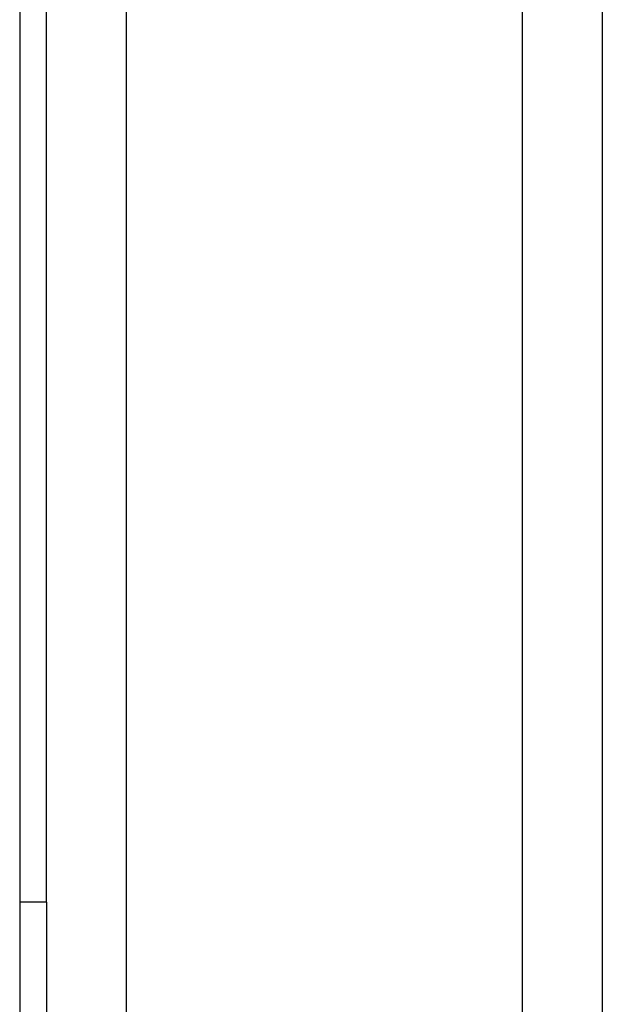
# Model space of a CAD drawing. Header units: inches. Extents: x 6 to 216, y 11 to 118.
# Tile 193 of 212: x 102.211 to 102.604, y 50.487 to 51.151. Entities that reach past the tile are written whole.
import ezdxf

# ---------------------------------------------------------------- set-up
doc = ezdxf.new("R2010")
doc.units = ezdxf.units.IN
doc.header["$MEASUREMENT"] = 0
doc.layers.add('Visible Edges(ANSI)', color=7, linetype='Continuous', lineweight=25)
doc.layers.add('Visible Tangent Edges(ANSI)', color=7, linetype='Continuous', lineweight=25)

msp = doc.modelspace()

# ---------------------------------------------------------------- linework, layer by layer
at = {"layer": 'Visible Edges(ANSI)'}
for p, q in [((102.21054, 79.61773), (102.21054, 20.13673)), ((102.60354, 75.14669), (102.60354, 50.25978)), ((102.22854, 50.55624), (102.22854, 74.84972)), ((102.22854, 50.55624), (102.22854, 50.43124))]:
    msp.add_line(p, q, dxfattribs=at)
at = {"layer": 'Visible Tangent Edges(ANSI)'}
for p, q in [((102.28239, 75.14487), (102.28239, 50.26159)), ((102.54969, 50.2607), (102.54969, 75.14576)), ((102.22854, 50.55624), (102.21054, 50.55624))]:
    msp.add_line(p, q, dxfattribs=at)

doc.saveas('drawing.dxf')
